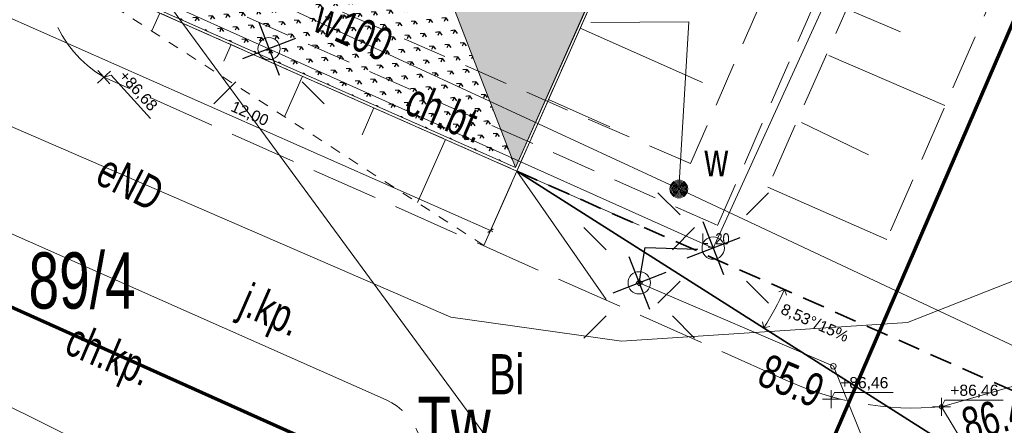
# Model space of a CAD drawing. Header units: metres. Extents: x -1013 to 1493497, y -5789518 to 1032.
# Tile 31 of 73: x 1 to 23, y -25 to -16. Entities that reach past the tile are written whole.
import ezdxf
from ezdxf.xclip import XClip

# ---------------------------------------------------------------- set-up
doc = ezdxf.new("R2010")
doc.units = ezdxf.units.M
doc.header["$MEASUREMENT"] = 0
doc.header["$XCLIPFRAME"] = 0
for name, pattern in [('2_BUBZ02', [1.75, 1.25, -0.5]), ('2_KTCR02', [1.5, 1, -0.5]), ('2_KTJZ01', [2, 1.5, -0.5]), ('Kropki i Kreski', [0.72, 0.36, -0.18, 0, -0.18]), ('Przerywana', [0.48, 0.24, -0.24]), ('Przerywana długa', [0.78, 0.5, -0.28])]:
    doc.linetypes.add(name, pattern=pattern)
for name, color, linetype, lineweight in [('130-Z Teren1', 7, 'Continuous', 13), ('130-Z Teren114', 113, 'Continuous', 25), ('450-K Belki21', 37, 'Continuous', 5), ('450-K Belki69', 41, 'Continuous', 13), ('703-L Płaszczyzny podejścia 2D3', 152, 'Continuous', 30), ('703-L Płaszczyzny podejścia 2D38', 171, 'Continuous', 35), ('708-L Opisy_ numeracja obiektów85', 1, 'Continuous', 25), ('709-L Rzędne terenu25', 5, 'Continuous', 13), ('709-L Rzędne terenu85', 1, 'Continuous', 25), ('711-L Wymiary opisy1', 7, 'Continuous', 13), ('711-L Wymiary opisy85', 1, 'Continuous', 25), ('713-L Obiekty-budynki1', 7, 'Continuous', 13), ('718-L Elementy do rozbiórki85', 1, 'Continuous', 25), ('722-L Obiekty_Latarnie_ słupy_ anteny1', 7, 'Continuous', 13), ('798-L Zakres inwestycji9', 142, 'Continuous', 70), ('810-G Ogólne2', 4, 'Continuous', 20), ('ex_02_DXF_MZ_500_4_BUBZ_D_L_17', 9, 'Continuous', 18), ('ex_02_DXF_MZ_500_4_Dzialki7', 9, 'Continuous', 18), ('ex_02_DXF_MZ_500_4_EGBB_L_07', 9, 'Continuous', 18), ('ex_02_DXF_MZ_500_4_KTCR_D_L_17', 9, 'Continuous', 18), ('ex_02_DXF_MZ_500_4_KTCR_E_T_17', 9, 'Continuous', 18), ('ex_02_DXF_MZ_500_4_KTJZ_E_T_07', 9, 'Continuous', 18), ('ex_02_DXF_MZ_500_4_KTJZ_L_07', 9, 'Continuous', 18), ('ex_02_DXF_MZ_500_4_KTKR_L_07', 9, 'Continuous', 18), ('ex_02_DXF_MZ_500_4_Numery_dzialek7', 9, 'Continuous', 18), ('ex_02_DXF_MZ_500_4_Numery_konturow3', 9, 'Continuous', 18), ('ex_02_DXF_MZ_500_4_Numery_uzytkow3', 9, 'Continuous', 18), ('ex_02_DXF_MZ_500_4_RTPW_T_17', 9, 'Continuous', 18), ('ex_02_DXF_MZ_500_4_SUPE_D_L_31', 9, 'Continuous', 18), ('ex_02_DXF_MZ_500_4_SUPE_E_T_31', 9, 'Continuous', 18), ('ex_02_DXF_MZ_500_4_SUPE_L_31', 9, 'Continuous', 18), ('ex_02_DXF_MZ_500_4_SUPK_D_L_434', 9, 'Continuous', 18), ('ex_02_DXF_MZ_500_4_SUPW_D_L_05', 9, 'Continuous', 18), ('ex_02_DXF_MZ_500_4_SUPW_E_T_05', 9, 'Continuous', 18), ('ex_02_DXF_MZ_500_4_SUSM_D_T_07', 9, 'Continuous', 18), ('ex_02_DXF_MZ_500_4_SUSM_D_T_37', 9, 'Continuous', 18), ('ex_02_DXF_MZ_500_4_SUSM_T_07', 9, 'Continuous', 18), ('ex_02_DXF_MZ_500_4_SUSM_T_37', 9, 'Continuous', 18), ('ex_02_DXF_MZ_500_4_SUTE_T_01', 9, 'Continuous', 18), ('ex_02_DXF_MZ_500_4_SUTW_T_05', 9, 'Continuous', 18), ('ex_02_DXF_MZ_500_4_SUUW_D_T_77', 9, 'Continuous', 18), ('ex_02_DXF_MZ_500_4_SUUW_E_T_57', 9, 'Continuous', 18)]:
    doc.layers.add(name, color=color, linetype=linetype, lineweight=lineweight)
doc.layers.add('700-L Mapa 1_100 dwg', color=7, linetype='Continuous')
doc.layers.add('711-L Wymiary opisy', color=7, linetype='Continuous')
doc.styles.add('STYL_AUTOMATYCZNY_2', font='arial.ttf')
doc.styles.add('STYL_AUTOMATYCZNY_3', font='ARIALN.TTF')
doc.styles.add('STYL_AUTOMATYCZNY_4', font='arial.ttf', dxfattribs={"width": 0.7})
doc.linetypes.add('Linia z krzyżyków', pattern='A,0,[1,88_A.L.03 Sytuacja 1_1001.Shx,S=0.015873,R=0,X=0,Y=0],-2,0', length=2)
doc.dimstyles.new('STYL_AUTOMATYCZNY__1', dxfattribs={"dimtxt": 0.25, "dimasz": 0.095, "dimexe": 0.18, "dimexo": 0.3, "dimgap": 0, "dimtad": 1, "dimzin": 0, "dimdsep": 46, "dimtxsty": 'STYL_AUTOMATYCZNY_2', "dimblk": 'ARROWHEAD_2', "dimblk1": 'ARROWHEAD_2', "dimblk2": 'ARROWHEAD_2', "dimcen": 0.09, "dimclrd": 7, "dimclre": 7, "dimclrt": 1, "dimazin": 0, "dimtfac": 1, "dimtdec": 4, "dimtmove": 0, "dimatfit": 3, "dimfxl": 1, "dimtolj": 1, "dimtzin": 0, "dimarcsym": 0})
doc.dimstyles.new('STYL_AUTOMATYCZNY__3', dxfattribs={"dimtxt": 0.25, "dimasz": 0.183575, "dimexe": 0.18, "dimexo": 0.04, "dimgap": 0, "dimtad": 1, "dimzin": 0, "dimdsep": 46, "dimtxsty": 'STYL_AUTOMATYCZNY_2', "dimblk": 'ARROWHEAD_8', "dimblk1": 'ARROWHEAD_8', "dimblk2": 'ARROWHEAD_8', "dimcen": 0.09, "dimclrd": 7, "dimclre": 7, "dimclrt": 7, "dimazin": 0, "dimtfac": 1, "dimtdec": 4, "dimtmove": 2, "dimatfit": 3, "dimfxl": 1, "dimtolj": 1, "dimtzin": 0, "dimarcsym": 0})
doc.dimstyles.new('STYL_AUTOMATYCZNY__4', dxfattribs={"dimtxt": 0.18, "dimasz": 0.0912, "dimexe": 0.18, "dimexo": 0.0625, "dimgap": 0, "dimtad": 0, "dimtih": 1, "dimtoh": 1, "dimdec": 4, "dimzin": 0, "dimdsep": 46, "dimcen": 0.09, "dimadec": 0, "dimazin": 0, "dimtfac": 1, "dimtdec": 4, "dimtmove": 0, "dimatfit": 3, "dimldrblk": 'ARROWHEAD_7', "dimfxl": 1, "dimtolj": 1, "dimtzin": 0, "dimarcsym": 0})

# ---------------------------------------------------------------- blocks, each defined once
blk = doc.blocks.new('*D22')
at = {"layer": '711-L Wymiary opisy1', "color": 7, "linetype": 'Continuous', "lineweight": 13}
for p, q in [((-18.878, -7.417), (-1.23, -15.237)), ((-1.268, -15.323), (-0.76, -14.176)), ((0.561, -16.133), (1.069, -14.986)), ((-1.171, -15.194), (-1.288, -15.279)), ((-1.23, -15.237), (0.599, -16.047)), ((0.657, -16.005), (0.541, -16.09)), ((0.599, -16.047), (11.567, -20.907))]:
    blk.add_line(p, q, dxfattribs=at)
at = {"layer": '711-L Wymiary opisy85', "color": 1, "lineweight": 25, "insert": (-0.6, -15.461), "char_height": 0.25, "attachment_point": 7, "rotation": 336.1008, "style": 'STYL_AUTOMATYCZNY_2'}
blk.add_mtext('\\A1;{\\pql;\\fArial|b0|i0|c238|p0;\\W1.000000;2,00}', dxfattribs=at)
blk = doc.blocks.new('ARROWHEAD_2')
at = {"color": 0, "linetype": 'Continuous', "lineweight": 0}
for p, q in [((0, 0), (-1, 0)), ((-0.38, -0.66), (0.38, 0.66))]:
    blk.add_line(p, q, dxfattribs=at)
blk = doc.blocks.new('*D23')
at = {"layer": '711-L Wymiary opisy1', "color": 7, "linetype": 'Continuous', "lineweight": 13}
for p, q in [((0.657, -16.005), (0.541, -16.09)), ((0.599, -16.047), (11.567, -20.907)), ((11.529, -20.993), (12.037, -19.847)), ((11.509, -20.95), (11.625, -20.865)), ((11.567, -20.907), (11.623, -20.932))]:
    blk.add_line(p, q, dxfattribs=at)
at = {"layer": '711-L Wymiary opisy85', "color": 1, "lineweight": 25, "insert": (5.711, -18.258), "char_height": 0.25, "attachment_point": 7, "rotation": 336.1008, "style": 'STYL_AUTOMATYCZNY_2'}
blk.add_mtext('\\A1;{\\pql;\\fArial|b0|i0|c238|p0;\\W1.000000;12,00}', dxfattribs=at)
blk = doc.blocks.new('*D64')
at = {"layer": '711-L Wymiary opisy1', "color": 7, "linetype": 'Continuous', "lineweight": 13}
for p, q in [((18.152, -22.228), (18.025, -22.277)), ((18.152, -22.228), (18.201, -22.356)), ((17.692, -23.088), (17.661, -22.955)), ((17.692, -23.088), (17.825, -23.057))]:
    blk.add_line(p, q, dxfattribs=at)
blk.add_arc((12.159, -19.572), 6.556, 327.57, 336.1008, dxfattribs=at)
at = {"layer": '711-L Wymiary opisy1', "color": 7, "lineweight": 13, "insert": (18.03, -22.8), "char_height": 0.25, "attachment_point": 7, "rotation": 336.1008, "style": 'STYL_AUTOMATYCZNY_2'}
blk.add_mtext('\\A1;{\\pql;\\fArial|b0|i0|c238|p0;\\W1.000000;8,53°/15%}', dxfattribs=at)
blk = doc.blocks.new('ARROWHEAD_8')
at = {"color": 0, "linetype": 'Continuous', "lineweight": 0}
blk.add_line((0, 0), (-1, 0), dxfattribs=at)
at = {"color": 0, "linetype": 'Continuous', "lineweight": 0, "flags": 128}
blk.add_lwpolyline([(-0.525, 0.525), (0, 0), (-0.525, -0.525)], dxfattribs=at)
blk = doc.blocks.new('ARROWHEAD_7')
at = {"color": 0, "linetype": 'Continuous', "lineweight": 0}
for p, q in [((0, 0), (-1, 0)), ((-0.25, 0), (0.25, 0)), ((0, -0.25), (0, 0.25))]:
    blk.add_line(p, q, dxfattribs=at)
blk.add_circle((0, 0), 0.25, dxfattribs=at)
blk = doc.blocks.new('Rysunek_1_4', base_point=(-51.91, -72.413))
at = {"layer": 'ex_02_DXF_MZ_500_4_BUBZ_D_L_17', "color": 9, "linetype": '2_BUBZ02', "lineweight": 18}
for p, q in [((30.427, 8.666), (17.782, -19.93)), ((28.715, -2.118), (20.448, -21.102))]:
    blk.add_line(p, q, dxfattribs=at)
at = {"layer": 'ex_02_DXF_MZ_500_4_BUBZ_D_L_17', "color": 9, "linetype": 'Continuous', "lineweight": 18}
for p, q in [((19.608, -15.965), (20.756, -16.448)), ((19.151, -16.977), (21.749, -18.104)), ((18.535, -18.481), (20.039, -19.206)), ((17.782, -19.93), (20.448, -21.102))]:
    blk.add_line(p, q, dxfattribs=at)
at = {"layer": 'ex_02_DXF_MZ_500_4_Dzialki7', "color": 9, "linetype": 'Continuous', "lineweight": 18}
blk.add_line((-4.54, -3.697), (35.51, -58.297), dxfattribs=at)
at = {"layer": 'ex_02_DXF_MZ_500_4_EGBB_L_07', "color": 9, "linetype": 'Continuous', "lineweight": 18}
blk.add_line((-4.62, -20.177), (8.59, -26.107), dxfattribs=at)
at = {"layer": 'ex_02_DXF_MZ_500_4_KTCR_D_L_17', "color": 9, "linetype": '2_KTCR02', "lineweight": 18}
for p, q in [((16.657, -20.79), (23.336, -5.479)), ((20.635, -8.933), (16.047, -19.404)), ((16.047, -19.404), (2.14, -13.337)), ((2.002, -14.297), (16.657, -20.79))]:
    blk.add_line(p, q, dxfattribs=at)
at = {"layer": 'ex_02_DXF_MZ_500_4_KTJZ_L_07', "color": 9, "linetype": '2_KTJZ01', "lineweight": 18}
for p, q in [((18.12, -24.227), (2.91, -17.467)), ((21.67, -24.857), (24.2, -29.027))]:
    blk.add_line(p, q, dxfattribs=at)
for centre, radius, start, end in [((4.259, -15.181), 2.654, 163.0487, 239.4523), ((21.055, -18.01), 6.875, 244.7349, 275.1387), ((8.636, -25.988), 1.421, 246.1164, 65.2626)]:
    blk.add_arc(centre, radius, start, end, dxfattribs=at)
at = {"layer": 'ex_02_DXF_MZ_500_4_KTKR_L_07', "color": 9, "linetype": 'Continuous', "lineweight": 18}
for p, q in [((-0.7, -20.297), (9.23, -24.697)), ((26.55, -23.457), (21.67, -24.857))]:
    blk.add_line(p, q, dxfattribs=at)
at = {"layer": 'ex_02_DXF_MZ_500_4_RTPW_T_17', "color": 9, "linetype": 'Continuous', "lineweight": 18}
blk.add_circle((21.67, -24.857), 0.045, dxfattribs=at)
at = {"layer": 'ex_02_DXF_MZ_500_4_SUPE_D_L_31', "color": 9, "linetype": 'Continuous', "lineweight": 18}
for p, q in [((21.059, -11.415), (16.558, -21.298)), ((6.606, -16.827), (3.315, -15.35)), ((16.558, -21.298), (6.606, -16.827)), ((10.678, -22.849), (-0.527, -17.987)), ((24.161, -21.684), (20.91, -22.967)), ((14.502, -23.382), (10.678, -22.849)), ((20.91, -22.967), (14.502, -23.382))]:
    blk.add_line(p, q, dxfattribs=at)
at = {"layer": 'ex_02_DXF_MZ_500_4_SUPE_L_31', "color": 9, "linetype": 'Continuous', "lineweight": 18}
for p, q in [((14.9, -22.077), (19.25, -23.947)), ((19.25, -23.947), (22.09, -30.977))]:
    blk.add_line(p, q, dxfattribs=at)
at = {"layer": 'ex_02_DXF_MZ_500_4_SUPK_D_L_434', "color": 9, "linetype": 'Continuous', "lineweight": 18}
blk.add_line((-25.863, -11.665), (10.37, -29.587), dxfattribs=at)
at = {"layer": 'ex_02_DXF_MZ_500_4_SUPW_D_L_05', "color": 9, "linetype": 'Continuous', "lineweight": 18}
for p, q in [((15.788, -19.973), (1.45, -13.313)), ((35.565, -29.255), (15.788, -19.973))]:
    blk.add_line(p, q, dxfattribs=at)
at = {"layer": 'ex_02_DXF_MZ_500_4_SUSM_D_T_07', "color": 9, "linetype": 'Continuous', "lineweight": 18}
for p, q in [((5.863, -17.57), (5.368, -18.065)), ((7.348, -17.57), (7.843, -18.065)), ((15.815, -20.555), (15.32, -20.06)), ((17.3, -20.555), (17.795, -20.06)), ((15.815, -22.04), (15.32, -22.535)), ((17.3, -22.04), (17.795, -22.535))]:
    blk.add_line(p, q, dxfattribs=at)
at = {"layer": 'ex_02_DXF_MZ_500_4_SUSM_D_T_37', "color": 9, "linetype": 'Continuous', "lineweight": 18}
for centre in [(6.606, -16.827), (16.558, -21.298)]:
    blk.add_circle(centre, 0.25, dxfattribs=at)
at = {"layer": 'ex_02_DXF_MZ_500_4_SUSM_T_07', "color": 9, "linetype": 'Continuous', "lineweight": 18}
for p, q in [((14.158, -21.335), (13.663, -20.84)), ((15.643, -21.335), (16.138, -20.84)), ((14.158, -22.82), (13.663, -23.315)), ((15.643, -22.82), (16.138, -23.315))]:
    blk.add_line(p, q, dxfattribs=at)
at = {"layer": 'ex_02_DXF_MZ_500_4_SUSM_T_37', "color": 9, "linetype": 'Continuous', "lineweight": 18}
blk.add_circle((14.9, -22.077), 0.25, dxfattribs=at)
at = {"layer": 'ex_02_DXF_MZ_500_4_SUTE_T_01', "color": 9, "linetype": 'Continuous', "lineweight": 18}
blk.add_circle((19.25, -23.947), 0.0625, dxfattribs=at)
at = {"layer": 'ex_02_DXF_MZ_500_4_SUTW_T_05', "color": 9, "linetype": 'Continuous', "lineweight": 18}
for p in [(13.814, -16.241), (15.788, -19.973)]:
    blk.add_line(p, (16.012, -16.226), dxfattribs=at)
at = {"layer": 'ex_02_DXF_MZ_500_4_SUUW_D_T_77', "color": 9, "linetype": 'Continuous', "lineweight": 18}
for radius in [0.2, 0.175, 0.15, 0.125, 0.1, 0.075, 0.05, 0.025, 0.00715]:
    blk.add_circle((15.788, -19.973), radius, dxfattribs=at)
at = {"layer": 'ex_02_DXF_MZ_500_4_KTCR_E_T_17', "color": 9, "linetype": 'Continuous', "lineweight": 18, "char_height": 0.75, "attachment_point": 4, "style": 'STYL_AUTOMATYCZNY_4'}
for s, insert, rotation in [('\\A1;{\\pql;\\fArial|b0|i0|c238|p0;\\W0.700000;ch.bt.}', (9.746, -17.918), 336.8014), ('\\A1;{\\pql;\\fArial|b0|i0|c238|p0;\\W0.700000;ch.kp.}', (2.091, -23.399), 336.9267)]:
    blk.add_mtext(s, dxfattribs=dict(at, insert=insert, rotation=rotation))
at = {"layer": 'ex_02_DXF_MZ_500_4_KTJZ_E_T_07', "color": 9, "linetype": 'Continuous', "lineweight": 18, "insert": (5.997, -22.517), "char_height": 0.75, "attachment_point": 4, "rotation": 336.4052, "style": 'STYL_AUTOMATYCZNY_4'}
blk.add_mtext('\\A1;{\\pql;\\fArial|b0|i0|c238|p0;\\W0.700000;j.kp.}', dxfattribs=at)
at = {"layer": 'ex_02_DXF_MZ_500_4_Numery_dzialek7', "color": 9, "linetype": 'Continuous', "lineweight": 18, "insert": (1.221, -21.395), "char_height": 1.26, "attachment_point": 1, "style": 'STYL_AUTOMATYCZNY_4'}
blk.add_mtext('\\A1;{\\pql;\\fArial|b0|i0|c238|p0;\\W0.700000;89/4}', dxfattribs=at)
at = {"layer": 'ex_02_DXF_MZ_500_4_Numery_konturow3', "color": 9, "linetype": 'Continuous', "lineweight": 18, "insert": (9.931, -24.627), "char_height": 1.26, "attachment_point": 1, "style": 'STYL_AUTOMATYCZNY_4'}
blk.add_mtext('\\A1;{\\pql;\\fArial|b0|i0|c238|p0;\\W0.700000;Tw}', dxfattribs=at)
at = {"layer": 'ex_02_DXF_MZ_500_4_Numery_uzytkow3', "color": 9, "linetype": 'Continuous', "lineweight": 18, "insert": (11.541, -24.576), "char_height": 0.9, "attachment_point": 7, "style": 'STYL_AUTOMATYCZNY_4'}
blk.add_mtext('\\A1;{\\pql;\\fArial|b0|i0|c238|p0;\\W0.700000;Bi}', dxfattribs=at)
at = {"layer": 'ex_02_DXF_MZ_500_4_RTPW_T_17', "color": 9, "linetype": 'Continuous', "lineweight": 18, "insert": (22.064, -24.911), "char_height": 0.75, "attachment_point": 1, "rotation": 14.8084, "style": 'STYL_AUTOMATYCZNY_4'}
blk.add_mtext('\\A1;{\\pql;\\fArial|b0|i0|c238|p0;\\W0.700000;86.46}', dxfattribs=at)
at = {"layer": 'ex_02_DXF_MZ_500_4_SUPE_E_T_31', "color": 9, "linetype": 'Continuous', "lineweight": 18, "insert": (2.845, -19.493), "char_height": 0.75, "attachment_point": 4, "rotation": 332.8527, "style": 'STYL_AUTOMATYCZNY_4'}
blk.add_mtext('\\A1;{\\pql;\\fArial|b0|i0|c238|p0;\\W0.700000;eND }', dxfattribs=at)
at = {"layer": 'ex_02_DXF_MZ_500_4_SUPW_E_T_05', "color": 9, "linetype": 'Continuous', "lineweight": 18, "insert": (7.699, -16.07), "char_height": 0.75, "attachment_point": 4, "rotation": 335.5027, "style": 'STYL_AUTOMATYCZNY_4'}
blk.add_mtext('\\A1;{\\pql;\\fArial|b0|i0|c238|p0;\\W0.700000;w100}', dxfattribs=at)
at = {"layer": 'ex_02_DXF_MZ_500_4_SUTE_T_01', "color": 9, "linetype": 'Continuous', "lineweight": 18, "insert": (17.501, -24.348), "char_height": 0.75, "attachment_point": 7, "rotation": 337.199, "style": 'STYL_AUTOMATYCZNY_4'}
blk.add_mtext('\\A1;{\\pql;\\fArial|b0|i0|c238|p0;\\W0.700000;85.9}', dxfattribs=at)
at = {"layer": 'ex_02_DXF_MZ_500_4_SUUW_E_T_57', "color": 9, "linetype": 'Continuous', "lineweight": 18, "insert": (16.362, -19.692), "char_height": 0.75, "attachment_point": 7, "style": 'STYL_AUTOMATYCZNY_4'}
blk.add_mtext('\\A1;{\\pql;\\fArial|b0|i0|c238|p0;\\W0.700000;w}', dxfattribs=at)

msp = doc.modelspace()

# ---------------------------------------------------------------- hatches: boundary and pattern name
at = {"layer": '130-Z Teren114', "linetype": 'Continuous', "lineweight": 25}
h = msp.add_hatch(dxfattribs=at)
h.set_pattern_fill('trawa_0001', color=113, style=0, pattern_type=2)
h.set_pattern_definition([(156.1008, (16.9383, -3.47895), (0.243077, 0.548556), [0.086603, -0.259808]), (156.1008, (16.90147, -3.1345), (0.243077, 0.548556), [0.086603, -0.259808]), (96.1008, (16.9383, -3.47895), (0.596602, 0.063767), [0.086603, -0.259808]), (96.1008, (16.6216, -3.3386), (0.596602, 0.063767), [0.086603, -0.259808]), (216.1008, (16.9383, -3.47895), (-0.353525, 0.484789), [0.086603, -0.259808]), (216.1008, (16.6216, -3.3386), (-0.353525, 0.484789), [0.086603, -0.259808])])
h.paths.add_polyline_path([(10.4326, -15.0997), (12.128, -19.4933), (25.5699, 10.8413), (21.1766, 9.1465)])
h = msp.add_hatch(dxfattribs=at)
h.set_pattern_fill('trawa_0001', color=113, style=0, pattern_type=2)
h.set_pattern_definition([(246.101, (-2.19285, -10.86135), (-0.548556, 0.243077), [0.086603, -0.259808]), (246.101, (-2.5373, -10.89817), (-0.548556, 0.243077), [0.086603, -0.259808]), (186.101, (-2.19285, -10.86135), (-0.063767, 0.596602), [0.086603, -0.259808]), (186.101, (-2.3332, -11.17806), (-0.063767, 0.596602), [0.086603, -0.259808]), (306.101, (-2.19285, -10.86135), (0.48479, 0.353525), [0.086603, -0.259808]), (306.101, (-2.3332, -11.17806), (0.48479, 0.353525), [0.086603, -0.259808])])
h.paths.add_polyline_path([(2.6187, -11.6372), (1.2696, -14.6817), (12.128, -19.4933), (10.4326, -15.0997)])

# ---------------------------------------------------------------- linework, layer by layer
at = {"layer": '130-Z Teren1', "color": 7, "linetype": 'Continuous', "lineweight": 13, "flags": 128}
for points in [[(10.4326, -15.0997), (12.128, -19.4933), (25.5699, 10.8413), (21.1766, 9.1465)], [(2.6187, -11.6372), (10.4326, -15.0997), (12.128, -19.4933), (1.2696, -14.6817)]]:
    msp.add_lwpolyline(points, close=True, dxfattribs=at)
at = {"layer": '130-Z Teren1', "color": 7, "linetype": 'Przerywana', "lineweight": 13}
msp.add_lwpolyline([(11.4204, -21.2381), (1.6196, -14.9024)], dxfattribs=at)
at = {"layer": '130-Z Teren1', "color": 7, "linetype": 'Continuous', "lineweight": 13}
for points in [[(4.1588, -16.0275), (3.9809, -16.4289)], [(13.5786, -16.3677), (16.3214, -17.5831)], [(5.7587, -16.7365), (5.5933, -17.1097)], [(7.3587, -17.4455), (6.9567, -18.3526)], [(12.8686, -17.97), (14.24, -18.5777)], [(8.9586, -18.1545), (8.6914, -18.7575)], [(10.5586, -18.8634), (9.9325, -20.2763)], [(12.1585, -19.5724), (11.4204, -21.2381)], [(12.1585, -19.5724), (14.9013, -20.7878)], [(12.1585, -19.5724), (14.1632, -22.4535)]]:
    msp.add_lwpolyline(points, dxfattribs=at)
at = {"layer": '450-K Belki21', "color": 37, "linetype": 'Continuous', "lineweight": 5}
for p, q in [((12.128, -19.4932), (25.5699, 10.8413)), ((12.1585, -19.5724), (25.6491, 10.8719)), ((1.1905, -14.7122), (12.1585, -19.5724)), ((1.2696, -14.6817), (12.128, -19.4932))]:
    msp.add_line(p, q, dxfattribs=at)
at = {"layer": '450-K Belki69', "color": 41, "linetype": 'Kropki i Kreski', "lineweight": 13}
for p, q in [((12.1585, -19.5724), (25.6491, 10.8719)), ((1.1905, -14.7122), (12.1585, -19.5724))]:
    msp.add_line(p, q, dxfattribs=at)
at = {"layer": '703-L Płaszczyzny podejścia 2D3', "color": 152, "linetype": 'Continuous', "lineweight": 30}
msp.add_circle((8.2273, 10.355), 1021.6593, dxfattribs=at)
at = {"layer": '703-L Płaszczyzny podejścia 2D38', "color": 171, "linetype": 'Przerywana długa', "lineweight": 35}
msp.add_line((12.1585, -19.5724), (367.8056, -177.1675), dxfattribs=at)
at = {"layer": '703-L Płaszczyzny podejścia 2D38', "color": 171, "linetype": 'Continuous', "lineweight": 35}
msp.add_line((12.1585, -19.5724), (344.1663, -230.5145), dxfattribs=at)
at = {"layer": '709-L Rzędne terenu25', "color": 5, "linetype": 'Continuous', "lineweight": 13}
for p, q in [((2.7621, -17.6014), (3.0584, -17.3328)), ((2.7759, -17.3189), (3.0446, -17.6153)), ((2.9103, -17.4671), (3.0718, -17.4219)), ((3.0718, -17.4219), (3.9505, -18.391)), ((19.0034, -24.6869), (19.4034, -24.6869)), ((19.2034, -24.8869), (19.2034, -24.4869)), ((19.2034, -24.6869), (19.2784, -24.5369)), ((19.2784, -24.5369), (20.5866, -24.5369)), ((21.6703, -25.0571), (21.6703, -24.6571)), ((21.4703, -24.8571), (21.8703, -24.8571)), ((21.6703, -24.8571), (21.7453, -24.7071)), ((21.7453, -24.7071), (23.0535, -24.7071))]:
    msp.add_line(p, q, dxfattribs=at)
at = {"layer": '713-L Obiekty-budynki1', "color": 7, "linetype": 'Continuous', "lineweight": 13, "flags": 128}
msp.add_lwpolyline([(-7.8497, -27.3971), (-4.6197, -20.1771), (8.5903, -26.1071), (2.4803, -39.7571), (-0.7143, -38.3272), (-3.6497, -44.9171), (-5.8884, -43.9199), (-5.8197, -43.7671), (-10.1279, -41.8829), (-4.2797, -29.0171)], close=True, dxfattribs=at)
at = {"layer": '718-L Elementy do rozbiórki85', "color": 1, "linetype": 'Continuous', "lineweight": 25}
for p, q in [((6.3764, -16.2334), (6.8346, -17.4209)), ((7.1992, -16.598), (6.0118, -17.0563)), ((16.3286, -20.7038), (16.7868, -21.8913)), ((17.1515, -21.0685), (15.964, -21.5267)), ((14.6712, -21.4834), (15.1294, -22.6708)), ((15.494, -21.848), (14.3065, -22.3062))]:
    msp.add_line(p, q, dxfattribs=at)
at = {"layer": '722-L Obiekty_Latarnie_ słupy_ anteny1', "color": 7, "linetype": 'Continuous', "lineweight": 13, "flags": 128}
msp.add_lwpolyline([(14.9003, -22.1478), (14.971, -22.0771), (14.9003, -22.0064), (14.8296, -22.0771)], close=True, dxfattribs=at)
at = {"layer": '798-L Zakres inwestycji9', "color": 142, "linetype": 'Linia z krzyżyków', "lineweight": 70}
msp.add_lwpolyline([(-11.8075, 31.551), (35.1463, 11.302), (17.379, -29.8973), (8.5903, -26.1071), (-4.6197, -20.1771), (-29.4088, -9.2634)], close=True, dxfattribs=at)
at = {"layer": '810-G Ogólne2', "color": 4, "linetype": 'Continuous', "lineweight": 20}
msp.add_lwpolyline([(-18.2863, -6.0816), (-4.7955, 24.3632), (25.6493, 10.8724), (12.1585, -19.5724)], close=True, dxfattribs=at)

# ---------------------------------------------------------------- block references
at = {"layer": '700-L Mapa 1_100 dwg', "color": 52, "linetype": 'Continuous', "lineweight": 25}
ref = msp.add_blockref('Rysunek_1_4', (-51.9097, -72.4133), dxfattribs=at)
XClip(ref).set_block_clipping_path([(-454.4097296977, -337.82710067), (350.5902703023, 193.0005136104)])

# ---------------------------------------------------------------- texts
at = {"layer": '708-L Opisy_ numeracja obiektów85', "color": 1, "linetype": 'Continuous', "lineweight": 25, "insert": (16.2885, -21.2876), "char_height": 0.25, "attachment_point": 7, "style": 'STYL_AUTOMATYCZNY_3'}
msp.add_mtext('\\A1;{\\pql;\\fArial Narrow|b0|i0|c238|p0;\\W1.000000;L_20}', dxfattribs=at)
at = {"layer": '709-L Rzędne terenu85', "color": 1, "lineweight": 25, "insert": (3.1928, -17.4809), "char_height": 0.25, "attachment_point": 7, "rotation": 312.20162, "style": 'STYL_AUTOMATYCZNY_2'}
msp.add_mtext('\\A1;{\\pql;\\fArial|b0|i0|c238|p0;\\W1.000000;+86,68}', dxfattribs=at)
at = {"layer": '709-L Rzędne terenu85', "color": 1, "lineweight": 25, "char_height": 0.25, "attachment_point": 7, "style": 'STYL_AUTOMATYCZNY_2'}
for insert in [(19.4034, -24.4869), (21.8703, -24.6571)]:
    msp.add_mtext('\\A1;{\\pql;\\fArial|b0|i0|c238|p0;\\W1.000000;+86,46}', dxfattribs=dict(at, insert=insert))

# ---------------------------------------------------------------- dimensions: what is measured, and where the dimension line sits
at = {"layer": '711-L Wymiary opisy', "color": 7, "linetype": 'Continuous', "lineweight": 13}
for base, p1, p2, picture, middle in [((0.5989, -16.0471), (-0.638, -13.9019), (1.1905, -14.7122), '*D22', (-0.2536, -15.4779)), ((11.567, -20.9073), (1.1905, -14.7122), (12.1585, -19.5724), '*D23', (6.1445, -18.3131))]:
    dim = msp.add_linear_dim(base=base, p1=p1, p2=p2, angle=336.10081, dimstyle='STYL_AUTOMATYCZNY__1', dxfattribs=at)
    dim.commit()
    dim.dimension.update_dxf_attribs({"geometry": picture, "text_midpoint": middle, "dimtype": 160, "text_rotation": 336.10081})
dim = msp.add_angular_dim_3p(base=(17.9382, -22.6668), center=(12.1585, -19.5724), p1=(367.8056, -177.1675), p2=(63.368, -52.1085), text='8,53°/15%', dimstyle='STYL_AUTOMATYCZNY__3', dxfattribs=at)
dim.commit()
dim.dimension.update_dxf_attribs({"geometry": '*D64', "text_midpoint": (18.8064, -23.007), "dimtype": 165, "text_rotation": 336.10081})

# ---------------------------------------------------------------- leaders
at = {"layer": '708-L Opisy_ numeracja obiektów85', "color": 1, "linetype": 'Continuous', "lineweight": 25, "annotation_type": 0, "has_hookline": 1, "hookline_direction": 0, "text_width": 0.6029}
msp.add_leader([(14.9003, -22.0771), (15.0328, -21.2876), (16.2165, -21.3244)], dimstyle='STYL_AUTOMATYCZNY__4', dxfattribs=at)

doc.saveas('drawing.dxf')
